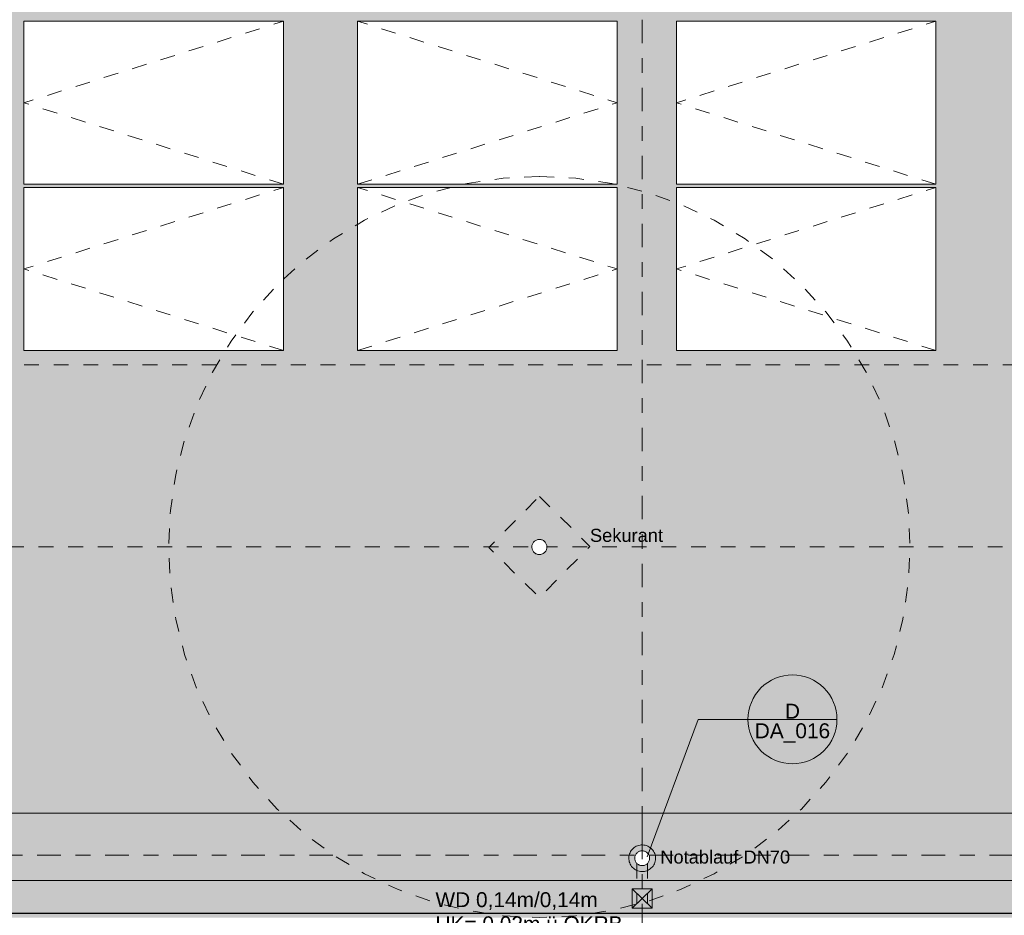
# Model space of a CAD drawing. Header units: metres. Extents: x -180 to 4, y -47 to 4.
# Tile 174 of 256: x -87.12 to -80.48, y -31.6 to -25.56. Entities that reach past the tile are written whole.
import ezdxf

# ---------------------------------------------------------------- set-up
doc = ezdxf.new("R2010")
doc.units = ezdxf.units.M
doc.header["$LTSCALE"] = 0.05
doc.header["$PDMODE"] = 1
doc.header["$PDSIZE"] = -2
for name, pattern in [('Linienart-50', [2.116531, 1.058062, -1.058469]), ('Linienart-53', [5.291531, 3.175, -1.058062, 0.352704, -0.705764]), ('VW-01 Strichlinie kurz', [1.999894, 0.999947, -0.999947])]:
    doc.linetypes.add(name, pattern=pattern)
doc.layers.get('0').update_dxf_attribs({"lineweight": 25})
for name, color, linetype, lineweight, true_color in [('30 -34 Innenwände- 11 Durchbruch', 4, 'Continuous', 9, 0x00ffff), ('30 -35 Decken- 1 Konstruktion-Träger- Stahlbeton', 7, 'Continuous', 13, 0x33aa00), ('30 -35 Decken- 11 Bodendurchbruch', 7, 'Continuous', 15, 0x599559), ('30 -36 Dächer- 1 Konstruktion', 7, 'Continuous', 35, 0x6666cc), ('30 -36 Dächer- 3 Dachbeläge', 7, 'Continuous', 15, 0x9999ff), ('30 -36 Dächer- 3 Dachbeläge Gründach', 250, 'Continuous', 9, 0x333333), ('40 -41 Abwasser_Wasser_Gas- 1 Abwasser + sanitäre Anlagen', 7, 'Continuous', 9, 0xff6633), ('40 -44 Elektr. Anlagen- 2 Eigenstromversorgungsanlagen', 7, 'Continuous', 5, 0xff6633), ('70 -72 Beschriftung- 1 Beschriftung allgemein', 7, 'Continuous', 9, 0xff6633), ('70 -72 Beschriftung- 7 Detailverweise', 7, 'Continuous', 9, 0x00dd00), ('70 -76 Bemaßung- 2 Allgemein', 7, 'Continuous', 5, 0x6666cc), ('CW-Unsichtbar', 7, 'Continuous', 9, 0x599559), ('Dachflächen Moblierung', 7, 'Continuous', 9, 0x888888)]:
    doc.layers.add(name, color=color, linetype=linetype, lineweight=lineweight, true_color=true_color)
for name, color, linetype, lineweight in [('30 -36 Dächer- 9 Sonstiges zur KG360', 7, 'VW-01 Strichlinie kurz', 9), ('40 -41 Abwasser_Wasser_Gas- 2 Wasser-1', 7, 'Continuous', 15), ('70 -71 Achsen- 1 Gebäudeachsen', 7, 'Linienart-53', 18), ('Keine', 7, 'Continuous', 9)]:
    doc.layers.add(name, color=color, linetype=linetype, lineweight=lineweight)
doc.styles.add('Arial', font='arial.ttf')
doc.dimstyles.new('k+k_klein', dxfattribs={"dimtxt": 0.075516, "dimasz": 0.05302, "dimexe": 0.05, "dimexo": 0.15, "dimgap": 0.005, "dimtad": 1, "dimdec": 3, "dimtxsty": 'Arial', "dimblk": 'VW_SLASH-2', "dimblk1": 'VW_SLASH-2', "dimblk2": 'VW_SLASH-2', "dimcen": 0, "dimdle": 0.025, "dimadec": 3, "dimazin": 0, "dimtfac": 0.75, "dimtdec": 3, "dimtix": 1, "dimtmove": 0, "dimatfit": 0, "dimldrblk": 'VW_FILLEDARROW', "dimfxl": 0.1, "dimfxlon": 1, "dimfrac": 2, "dimtolj": 1, "dimarcsym": 0})

# ---------------------------------------------------------------- blocks, each defined once
blk = doc.blocks.new('Gruppe')
at = {"color": 255, "linetype": 'Continuous', "lineweight": 5, "transparency": 33554687}
blk.add_wipeout([(-74.281, -31.587), (-99.811, -31.587), (-99.811, -22.947), (-74.281, -22.947)], dxfattribs=at).dxf.layer = '30 -36 Dächer- 1 Konstruktion'
at = {"layer": '30 -36 Dächer- 1 Konstruktion', "color": 7, "linetype": 'Continuous', "lineweight": 5, "transparency": 33554687, "flags": 128}
blk.add_lwpolyline([(-74.281, -31.587), (-99.811, -31.587), (-99.811, -22.947), (-74.281, -22.947)], close=True, dxfattribs=at)
at = {"color": 255, "linetype": 'Continuous', "lineweight": 5, "transparency": 33554687}
blk.add_wipeout([(-74.281, -31.587), (-99.811, -31.587), (-99.811, -22.947), (-74.281, -22.947)], dxfattribs=at).dxf.layer = '30 -36 Dächer- 1 Konstruktion'
at = {"layer": '30 -36 Dächer- 1 Konstruktion', "color": 7, "linetype": 'Continuous', "lineweight": 5, "transparency": 33554687, "flags": 128}
blk.add_lwpolyline([(-74.281, -31.587), (-99.811, -31.587), (-99.811, -22.947), (-74.281, -22.947)], close=True, dxfattribs=at)
at = {"color": 255, "linetype": 'Continuous', "lineweight": 5, "transparency": 33554687}
blk.add_wipeout([(-74.281, -31.587), (-99.811, -31.587), (-99.811, -22.947), (-74.281, -22.947)], dxfattribs=at).dxf.layer = '30 -36 Dächer- 1 Konstruktion'
at = {"layer": '30 -36 Dächer- 1 Konstruktion', "color": 7, "linetype": 'Continuous', "lineweight": 5, "transparency": 33554687, "flags": 128}
blk.add_lwpolyline([(-74.281, -31.587), (-99.811, -31.587), (-99.811, -22.947), (-74.281, -22.947)], close=True, dxfattribs=at)
at = {"color": 255, "linetype": 'Continuous', "lineweight": 5, "transparency": 33554687}
blk.add_wipeout([(-74.281, -31.587), (-99.811, -31.587), (-99.811, -22.947), (-74.281, -22.947)], dxfattribs=at).dxf.layer = '30 -36 Dächer- 1 Konstruktion'
at = {"layer": '30 -36 Dächer- 1 Konstruktion', "color": 7, "linetype": 'Continuous', "lineweight": 5, "transparency": 33554687, "flags": 128}
blk.add_lwpolyline([(-74.281, -31.587), (-99.811, -31.587), (-99.811, -22.947), (-74.281, -22.947)], close=True, dxfattribs=at)
at = {"color": 255, "linetype": 'Continuous', "lineweight": 5, "transparency": 33554687}
blk.add_wipeout([(-74.281, -31.587), (-99.811, -31.587), (-99.811, -22.947), (-74.281, -22.947)], dxfattribs=at).dxf.layer = '30 -36 Dächer- 1 Konstruktion'
at = {"layer": '30 -36 Dächer- 1 Konstruktion', "color": 7, "linetype": 'Continuous', "lineweight": 5, "transparency": 33554687, "flags": 128}
blk.add_lwpolyline([(-74.281, -31.587), (-99.811, -31.587), (-99.811, -22.947), (-74.281, -22.947)], close=True, dxfattribs=at)
blk = doc.blocks.new('_04-Dach (2D)')
at = {"layer": '30 -36 Dächer- 1 Konstruktion', "flags": 128}
blk.add_lwpolyline([(-74.281, -31.587), (-99.811, -31.587), (-99.811, -22.947), (-74.281, -22.947)], close=True, dxfattribs=at)
at = {"layer": '30 -36 Dächer- 1 Konstruktion', "color": 7, "linetype": 'Continuous', "lineweight": 25, "transparency": 33554687}
for points in [[(-99.811, -22.947), (-99.811, -31.587), (-74.281, -31.587), (-74.281, -22.947), (-99.811, -22.947)], [(-74.281, -22.947), (-74.281, -31.587), (-99.811, -31.587), (-99.811, -22.947), (-74.281, -22.947)], [(-74.281, -31.587), (-74.281, -31.587), (-99.811, -31.587), (-99.811, -31.587), (-74.281, -31.587)]]:
    blk.add_lwpolyline(points, dxfattribs=at)
at = {"layer": '30 -36 Dächer- 1 Konstruktion', "color": 7, "linetype": 'Continuous', "lineweight": 5, "transparency": 33554687}
for points in [[(-99.811, -22.947), (-99.811, -31.587), (-74.281, -31.587), (-74.281, -22.947), (-99.811, -22.947)], [(-74.281, -22.947), (-74.281, -31.587), (-99.811, -31.587), (-99.811, -22.947), (-74.281, -22.947)], [(-99.811, -22.947), (-99.811, -31.587), (-74.281, -31.587), (-74.281, -22.947), (-99.811, -22.947)], [(-74.281, -22.947), (-74.281, -31.587), (-99.811, -31.587), (-99.811, -22.947), (-74.281, -22.947)], [(-99.811, -22.947), (-99.811, -31.587), (-74.281, -31.587), (-74.281, -22.947), (-99.811, -22.947)], [(-74.281, -22.947), (-74.281, -31.587), (-99.811, -31.587), (-99.811, -22.947), (-74.281, -22.947)], [(-74.281, -31.587), (-74.281, -31.587), (-99.811, -31.587), (-99.811, -31.587), (-74.281, -31.587)], [(-74.281, -31.587), (-74.281, -31.587), (-99.811, -31.587), (-99.811, -31.587), (-74.281, -31.587)], [(-74.281, -31.587), (-74.281, -31.587), (-99.811, -31.587), (-99.811, -31.587), (-74.281, -31.587)]]:
    blk.add_lwpolyline(points, dxfattribs=at)
at = {"layer": '30 -36 Dächer- 1 Konstruktion', "color": 7, "linetype": 'Continuous', "lineweight": 13, "transparency": 33554687}
for points in [[(-99.811, -22.947), (-99.811, -31.587), (-74.281, -31.587), (-74.281, -22.947), (-99.811, -22.947)], [(-74.281, -22.947), (-74.281, -31.587), (-99.811, -31.587), (-99.811, -22.947), (-74.281, -22.947)], [(-74.281, -31.587), (-74.281, -31.587), (-99.811, -31.587), (-99.811, -31.587), (-74.281, -31.587)]]:
    blk.add_lwpolyline(points, dxfattribs=at)
at = {"layer": '30 -35 Decken- 1 Konstruktion-Träger- Stahlbeton', "color": 7}
blk.add_blockref('Gruppe', (0, 0), dxfattribs=at)
blk = doc.blocks.new('Gruppe-245')
at = {"color": 255, "linetype": 'Continuous', "lineweight": 9, "transparency": 33554687}
blk.add_wipeout([(-87.09, -25.5702), (-85.34, -25.5702), (-85.34, -26.6702), (-87.09, -26.6702)], dxfattribs=at).dxf.layer = '40 -44 Elektr. Anlagen- 2 Eigenstromversorgungsanlagen'
at = {"layer": '40 -44 Elektr. Anlagen- 2 Eigenstromversorgungsanlagen', "color": 7, "linetype": 'Continuous', "lineweight": 9, "transparency": 33554687, "flags": 128}
blk.add_lwpolyline([(-87.09, -25.5702), (-85.34, -25.5702), (-85.34, -26.6702), (-87.09, -26.6702)], close=True, dxfattribs=at)
at = {"layer": 'Dachflächen Moblierung', "color": 8, "linetype": 'VW-01 Strichlinie kurz', "lineweight": 5, "flags": 128}
blk.add_lwpolyline([(-85.34, -26.6702), (-87.09, -26.1202), (-85.34, -25.5702)], dxfattribs=at)
blk = doc.blocks.new('Gruppe-246')
at = {"color": 255, "linetype": 'Continuous', "lineweight": 9, "transparency": 33554687}
blk.add_wipeout([(-87.09, -26.6912), (-85.34, -26.6912), (-85.34, -27.7912), (-87.09, -27.7912)], dxfattribs=at).dxf.layer = '40 -44 Elektr. Anlagen- 2 Eigenstromversorgungsanlagen'
at = {"layer": '40 -44 Elektr. Anlagen- 2 Eigenstromversorgungsanlagen', "color": 7, "linetype": 'Continuous', "lineweight": 9, "transparency": 33554687, "flags": 128}
blk.add_lwpolyline([(-87.09, -26.6912), (-85.34, -26.6912), (-85.34, -27.7912), (-87.09, -27.7912)], close=True, dxfattribs=at)
at = {"layer": 'Dachflächen Moblierung', "color": 8, "linetype": 'VW-01 Strichlinie kurz', "lineweight": 5, "flags": 128}
blk.add_lwpolyline([(-85.34, -27.7912), (-87.09, -27.2412), (-85.34, -26.6912)], dxfattribs=at)
blk = doc.blocks.new('Gruppe-250')
at = {"color": 255, "linetype": 'Continuous', "lineweight": 9, "transparency": 33554687}
blk.add_wipeout([(-84.84, -25.5702), (-83.09, -25.5702), (-83.09, -26.6702), (-84.84, -26.6702)], dxfattribs=at).dxf.layer = '40 -44 Elektr. Anlagen- 2 Eigenstromversorgungsanlagen'
at = {"layer": '40 -44 Elektr. Anlagen- 2 Eigenstromversorgungsanlagen', "color": 7, "linetype": 'Continuous', "lineweight": 9, "transparency": 33554687, "flags": 128}
blk.add_lwpolyline([(-84.84, -25.5702), (-83.09, -25.5702), (-83.09, -26.6702), (-84.84, -26.6702)], close=True, dxfattribs=at)
at = {"layer": 'Dachflächen Moblierung', "color": 8, "linetype": 'VW-01 Strichlinie kurz', "lineweight": 5, "flags": 128}
blk.add_lwpolyline([(-84.84, -26.6702), (-83.09, -26.1202), (-84.84, -25.5702)], dxfattribs=at)
blk = doc.blocks.new('Gruppe-251')
at = {"color": 255, "linetype": 'Continuous', "lineweight": 9, "transparency": 33554687}
blk.add_wipeout([(-84.84, -26.6912), (-83.09, -26.6912), (-83.09, -27.7912), (-84.84, -27.7912)], dxfattribs=at).dxf.layer = '40 -44 Elektr. Anlagen- 2 Eigenstromversorgungsanlagen'
at = {"layer": '40 -44 Elektr. Anlagen- 2 Eigenstromversorgungsanlagen', "color": 7, "linetype": 'Continuous', "lineweight": 9, "transparency": 33554687, "flags": 128}
blk.add_lwpolyline([(-84.84, -26.6912), (-83.09, -26.6912), (-83.09, -27.7912), (-84.84, -27.7912)], close=True, dxfattribs=at)
at = {"layer": 'Dachflächen Moblierung', "color": 8, "linetype": 'VW-01 Strichlinie kurz', "lineweight": 5, "flags": 128}
blk.add_lwpolyline([(-84.84, -27.7912), (-83.09, -27.2412), (-84.84, -26.6912)], dxfattribs=at)
blk = doc.blocks.new('Gruppe-255')
at = {"color": 255, "linetype": 'Continuous', "lineweight": 9, "transparency": 33554687}
blk.add_wipeout([(-82.69, -25.5702), (-80.94, -25.5702), (-80.94, -26.6702), (-82.69, -26.6702)], dxfattribs=at).dxf.layer = '40 -44 Elektr. Anlagen- 2 Eigenstromversorgungsanlagen'
at = {"layer": '40 -44 Elektr. Anlagen- 2 Eigenstromversorgungsanlagen', "color": 7, "linetype": 'Continuous', "lineweight": 9, "transparency": 33554687, "flags": 128}
blk.add_lwpolyline([(-82.69, -25.5702), (-80.94, -25.5702), (-80.94, -26.6702), (-82.69, -26.6702)], close=True, dxfattribs=at)
at = {"layer": 'Dachflächen Moblierung', "color": 8, "linetype": 'VW-01 Strichlinie kurz', "lineweight": 5, "flags": 128}
blk.add_lwpolyline([(-80.94, -26.6702), (-82.69, -26.1202), (-80.94, -25.5702)], dxfattribs=at)
blk = doc.blocks.new('Gruppe-256')
at = {"color": 255, "linetype": 'Continuous', "lineweight": 9, "transparency": 33554687}
blk.add_wipeout([(-82.69, -26.6912), (-80.94, -26.6912), (-80.94, -27.7912), (-82.69, -27.7912)], dxfattribs=at).dxf.layer = '40 -44 Elektr. Anlagen- 2 Eigenstromversorgungsanlagen'
at = {"layer": '40 -44 Elektr. Anlagen- 2 Eigenstromversorgungsanlagen', "color": 7, "linetype": 'Continuous', "lineweight": 9, "transparency": 33554687, "flags": 128}
blk.add_lwpolyline([(-82.69, -26.6912), (-80.94, -26.6912), (-80.94, -27.7912), (-82.69, -27.7912)], close=True, dxfattribs=at)
at = {"layer": 'Dachflächen Moblierung', "color": 8, "linetype": 'VW-01 Strichlinie kurz', "lineweight": 5, "flags": 128}
blk.add_lwpolyline([(-80.94, -27.7912), (-82.69, -27.2412), (-80.94, -26.6912)], dxfattribs=at)
blk = doc.blocks.new('Gruppe-329')
at = {"layer": '70 -72 Beschriftung- 1 Beschriftung allgemein', "color": 7, "transparency": 33554687}
blk.add_blockref('Gruppe-250', (0, 0), dxfattribs=at)
at = {"layer": 'Keine', "color": 7, "transparency": 33554687}
for name in ['Gruppe-245', 'Gruppe-255']:
    blk.add_blockref(name, (0, 0), dxfattribs=at)
at = {"layer": '70 -72 Beschriftung- 1 Beschriftung allgemein', "color": 7, "transparency": 33554687}
blk.add_blockref('Gruppe-251', (0, 0), dxfattribs=at)
at = {"layer": 'Keine', "color": 7, "transparency": 33554687}
for name in ['Gruppe-246', 'Gruppe-256']:
    blk.add_blockref(name, (0, 0), dxfattribs=at)
blk = doc.blocks.new('Gruppe-340')
at = {"layer": '30 -36 Dächer- 9 Sonstiges zur KG360', "color": 9, "lineweight": 5, "true_color": 0xbababa, "flags": 128}
blk.add_lwpolyline([(-83.6143, -26.617), (-83.3693, -26.6291), (-83.1266, -26.6651), (-82.8886, -26.7247), (-82.6576, -26.8073), (-82.4358, -26.9122), (-82.2254, -27.0384), (-82.0284, -27.1845), (-81.8466, -27.3493), (-81.6818, -27.5311), (-81.5357, -27.7281), (-81.4095, -27.9386), (-81.3046, -28.1603), (-81.222, -28.3913), (-81.1624, -28.6293), (-81.1264, -28.872), (-81.1143, -29.117), (-81.1264, -29.3621), (-81.1624, -29.6048), (-81.222, -29.8428), (-81.3046, -30.0738), (-81.4095, -30.2955), (-81.5357, -30.506), (-81.6818, -30.703), (-81.8466, -30.8848), (-82.0284, -31.0496), (-82.2254, -31.1957), (-82.4358, -31.3218), (-82.6576, -31.4267), (-82.8886, -31.5094), (-83.1266, -31.569), (-83.3693, -31.605), (-83.6143, -31.617), (-83.8594, -31.605), (-84.1021, -31.569), (-84.34, -31.5094), (-84.571, -31.4267), (-84.7928, -31.3218), (-85.0033, -31.1957), (-85.2003, -31.0496), (-85.3821, -30.8848), (-85.5469, -30.703), (-85.693, -30.506), (-85.8191, -30.2955), (-85.924, -30.0738), (-86.0067, -29.8428), (-86.0663, -29.6048), (-86.1023, -29.3621), (-86.1143, -29.117), (-86.1023, -28.872), (-86.0663, -28.6293), (-86.0067, -28.3913), (-85.924, -28.1603), (-85.8191, -27.9386), (-85.693, -27.7281), (-85.5469, -27.5311), (-85.3821, -27.3493), (-85.2003, -27.1845), (-85.0033, -27.0384), (-84.7928, -26.9122), (-84.571, -26.8073), (-84.34, -26.7247), (-84.1021, -26.6651), (-83.8594, -26.6291)], close=True, dxfattribs=at)
at = {"layer": '30 -36 Dächer- 9 Sonstiges zur KG360', "lineweight": 9, "transparency": 33554687, "flags": 128}
blk.add_lwpolyline([(-83.6143, -28.7758), (-83.2732, -29.1128), (-83.6143, -29.4582), (-83.9555, -29.1213)], close=True, dxfattribs=at)
at = {"layer": '30 -36 Dächer- 9 Sonstiges zur KG360', "color": 7, "transparency": 33554687, "insert": (-83.2732, -28.9945), "char_height": 0.0881, "attachment_point": 1, "line_spacing_factor": 0.969685, "style": 'Arial'}
blk.add_mtext('Sekurant', dxfattribs=at)
at = {"color": 255, "linetype": 'Continuous', "transparency": 33554687}
blk.add_wipeout([(-83.6137, -29.1679), (-83.6187, -29.1677), (-83.6236, -29.167), (-83.6285, -29.1659), (-83.6332, -29.1642), (-83.6377, -29.1622), (-83.642, -29.1596), (-83.6461, -29.1567), (-83.6498, -29.1534), (-83.6532, -29.1498), (-83.6562, -29.1458), (-83.6588, -29.1416), (-83.661, -29.1371), (-83.6628, -29.1324), (-83.664, -29.1276), (-83.6648, -29.1227), (-83.6651, -29.1177), (-83.665, -29.1127), (-83.6643, -29.1077), (-83.6631, -29.1029), (-83.6615, -29.0982), (-83.6594, -29.0936), (-83.6569, -29.0893), (-83.654, -29.0853), (-83.6507, -29.0816), (-83.6471, -29.0782), (-83.6431, -29.0751), (-83.6388, -29.0725), (-83.6344, -29.0703), (-83.6297, -29.0686), (-83.6249, -29.0673), (-83.6199, -29.0665), (-83.615, -29.0662), (-83.61, -29.0664), (-83.605, -29.0671), (-83.6002, -29.0682), (-83.5955, -29.0699), (-83.5909, -29.0719), (-83.5866, -29.0744), (-83.5826, -29.0774), (-83.5789, -29.0807), (-83.5755, -29.0843), (-83.5724, -29.0883), (-83.5698, -29.0925), (-83.5676, -29.097), (-83.5659, -29.1017), (-83.5646, -29.1065), (-83.5638, -29.1114), (-83.5635, -29.1164), (-83.5637, -29.1214), (-83.5644, -29.1263), (-83.5655, -29.1312), (-83.5671, -29.1359), (-83.5692, -29.1404), (-83.5717, -29.1447), (-83.5747, -29.1488), (-83.578, -29.1525), (-83.5816, -29.1559), (-83.5856, -29.1589), (-83.5898, -29.1616), (-83.5943, -29.1637), (-83.599, -29.1655), (-83.6038, -29.1668), (-83.6087, -29.1675)], dxfattribs=at).dxf.layer = '30 -36 Dächer- 9 Sonstiges zur KG360'
at = {"layer": '30 -36 Dächer- 9 Sonstiges zur KG360', "linetype": 'Continuous', "transparency": 33554687, "flags": 128}
blk.add_lwpolyline([(-83.6137, -29.1679), (-83.6187, -29.1677), (-83.6236, -29.167), (-83.6285, -29.1659), (-83.6332, -29.1642), (-83.6377, -29.1622), (-83.642, -29.1596), (-83.6461, -29.1567), (-83.6498, -29.1534), (-83.6532, -29.1498), (-83.6562, -29.1458), (-83.6588, -29.1416), (-83.661, -29.1371), (-83.6628, -29.1324), (-83.664, -29.1276), (-83.6648, -29.1227), (-83.6651, -29.1177), (-83.665, -29.1127), (-83.6643, -29.1077), (-83.6631, -29.1029), (-83.6615, -29.0982), (-83.6594, -29.0936), (-83.6569, -29.0893), (-83.654, -29.0853), (-83.6507, -29.0816), (-83.6471, -29.0782), (-83.6431, -29.0751), (-83.6388, -29.0725), (-83.6344, -29.0703), (-83.6297, -29.0686), (-83.6249, -29.0673), (-83.6199, -29.0665), (-83.615, -29.0662), (-83.61, -29.0664), (-83.605, -29.0671), (-83.6002, -29.0682), (-83.5955, -29.0699), (-83.5909, -29.0719), (-83.5866, -29.0744), (-83.5826, -29.0774), (-83.5789, -29.0807), (-83.5755, -29.0843), (-83.5724, -29.0883), (-83.5698, -29.0925), (-83.5676, -29.097), (-83.5659, -29.1017), (-83.5646, -29.1065), (-83.5638, -29.1114), (-83.5635, -29.1164), (-83.5637, -29.1214), (-83.5644, -29.1263), (-83.5655, -29.1312), (-83.5671, -29.1359), (-83.5692, -29.1404), (-83.5717, -29.1447), (-83.5747, -29.1488), (-83.578, -29.1525), (-83.5816, -29.1559), (-83.5856, -29.1589), (-83.5898, -29.1616), (-83.5943, -29.1637), (-83.599, -29.1655), (-83.6038, -29.1668), (-83.6087, -29.1675)], close=True, dxfattribs=at)
blk = doc.blocks.new('Gruppe-365')
at = {"layer": '30 -36 Dächer- 3 Dachbeläge Gründach', "linetype": 'Continuous', "lineweight": 0, "true_color": 0xe7eedf}
h = blk.add_hatch(color=254, dxfattribs=at)
h.paths.add_polyline_path([(-81.5037, -5.5564), (-81.5037, -3.5964), (-82.636, -3.5964), (-82.636, -0.732), (-50.206, -0.732), (-50.206, -10.572), (-51.971, -10.572), (-51.971, -13.7471), (-74.9949, -13.7471), (-74.9949, -30.912), (-99.136, -30.912), (-99.136, -11.982), (-82.636, -11.982), (-82.636, -9.597), (-78.391, -9.597), (-78.391, -7.647), (-82.636, -7.647), (-82.636, -5.5564)])
h.paths.add_polyline_path([(-64.4827, -11.9745), (-64.4827, -8.3855), (-72.8267, -8.3855), (-72.8267, -11.9745)])
at = {"layer": '30 -36 Dächer- 3 Dachbeläge Gründach', "flags": 128}
blk.add_lwpolyline([(-81.5037, -5.5564), (-81.5037, -3.5964), (-82.636, -3.5964), (-82.636, -0.732), (-50.206, -0.732), (-50.206, -10.572), (-51.971, -10.572), (-51.971, -13.7471), (-74.9949, -13.7471), (-74.9949, -30.912), (-99.136, -30.912), (-99.136, -11.982), (-82.636, -11.982), (-82.636, -9.597), (-78.391, -9.597), (-78.391, -7.647), (-82.636, -7.647), (-82.636, -5.5564)], close=True, dxfattribs=at)
at = {"color": 255, "lineweight": 9}
blk.add_wipeout([(-74.6216, -0.277), (-74.6216, -0.732), (-82.636, -0.732), (-82.636, -3.5964), (-81.5037, -3.5964), (-81.5037, -5.5564), (-82.636, -5.5564), (-82.636, -7.647), (-78.391, -7.647), (-78.391, -9.597), (-82.636, -9.597), (-82.636, -11.982), (-99.136, -11.982), (-99.136, -30.912), (-74.9949, -30.912), (-74.9949, -13.7471), (-74.6216, -13.7471), (-74.6216, -31.367), (-99.591, -31.367), (-99.591, -11.527), (-83.091, -11.527), (-83.091, -0.277)], dxfattribs=at).dxf.layer = '30 -36 Dächer- 3 Dachbeläge'
at = {"layer": '30 -36 Dächer- 3 Dachbeläge', "linetype": 'Continuous', "lineweight": 9}
h = blk.add_hatch(dxfattribs=at)
h.set_pattern_fill('{914A209A-ED12-11EE-87B6-5CE', style=0, pattern_type=2)
h.set_pattern_definition([(-22, (-41.963306, -17.347042), (-0.018555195, 0.04226461), [0.000625, -0.061875]), (14, (-41.955057, -17.369718), (-0.0371103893, -0.0278327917), [0.000625, -0.030625]), (-3.77456, (-42.01382, -17.38415), (-0.01958604, 0.065974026), [0.00028186, -0.09367194]), (-68, (-41.84373, -17.32024), (0.1926424, 0.04407994), [0.00028125, -0.09346875]), (96, (-41.97774, -17.411983), (-0.036105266, -0.06319548), [0.0005625, -0.0931875]), (132, (-41.949908, -17.38828), (0.040202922, 0.004123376), [0.0003125, -0.0621875]), (-17, (-41.98186, -17.37178), (0.0930531, 0.02892868), [0.000625, -0.061875]), (-145, (-41.976705, -17.366625), (0.06266964, -0.04009224), [0.000625, -0.061875]), (-137, (-41.99114, -17.363533), (0.049444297, -0.02123569), [0.000625, -0.061875])])
h.paths.add_polyline_path([(-25.001, -20.117), (-0.251, -20.117), (-0.251, -0.277), (-33.591, -0.277), (-33.591, -11.527), (-49.751, -11.527), (-49.751, -0.277), (-83.091, -0.277), (-83.091, -11.527), (-99.591, -11.527), (-99.591, -31.367), (-74.501, -31.367), (-74.501, -20.117), (-50.091, -20.117), (-50.091, -31.367), (-25.001, -31.367)])
h.paths.add_polyline_path([(-74.9949, -13.7471), (-74.9949, -30.912), (-99.136, -30.912), (-99.136, -11.982), (-82.636, -11.982), (-82.636, -9.597), (-78.391, -9.597), (-78.391, -7.647), (-82.636, -7.647), (-82.636, -5.5564), (-81.5037, -5.5564), (-81.5037, -3.5964), (-82.636, -3.5964), (-82.636, -0.732), (-50.206, -0.732), (-50.206, -6.592), (-51.131, -6.592), (-51.131, -8.842), (-50.206, -8.842), (-50.206, -10.572), (-51.971, -10.572), (-51.971, -13.7471)])
h.paths.add_polyline_path([(-33.136, -11.472), (-33.136, -0.732), (-0.706, -0.732), (-0.706, -19.662), (-20.9881, -19.662), (-20.9881, -11.472)])
h.paths.add_polyline_path([(-49.636, -25.8641), (-25.456, -25.8641), (-25.456, -30.912), (-49.636, -30.912)])
at = {"layer": '30 -36 Dächer- 3 Dachbeläge', "lineweight": 9, "flags": 128}
for points in [[(-25.001, -20.117), (-0.251, -20.117), (-0.251, -0.277), (-33.591, -0.277), (-33.591, -11.527), (-49.751, -11.527), (-49.751, -0.277), (-83.091, -0.277), (-83.091, -11.527), (-99.591, -11.527), (-99.591, -31.367), (-74.501, -31.367), (-74.501, -20.117), (-50.091, -20.117), (-50.091, -31.367), (-25.001, -31.367)], [(-74.9949, -13.7471), (-74.9949, -30.912), (-99.136, -30.912), (-99.136, -11.982), (-82.636, -11.982), (-82.636, -9.597), (-78.391, -9.597), (-78.391, -7.647), (-82.636, -7.647), (-82.636, -5.5564), (-81.5037, -5.5564), (-81.5037, -3.5964), (-82.636, -3.5964), (-82.636, -0.732), (-50.206, -0.732), (-50.206, -6.592), (-51.131, -6.592), (-51.131, -8.842), (-50.206, -8.842), (-50.206, -10.572), (-51.971, -10.572), (-51.971, -13.7471)]]:
    blk.add_lwpolyline(points, close=True, dxfattribs=at)
at = {"layer": 'Keine', "color": 7, "transparency": 33554687}
blk.add_blockref('Gruppe-329', (0, 0), dxfattribs=at)
at = {"layer": '30 -36 Dächer- 3 Dachbeläge', "linetype": 'Continuous', "lineweight": 0}
h = blk.add_hatch(color=254, dxfattribs=at)
h.paths.add_polyline_path([(-24.751, -20.367), (-24.751, -31.617), (-50.341, -31.617), (-50.341, -20.367), (-74.251, -20.367), (-74.251, -31.617), (-99.841, -31.617), (-99.841, -11.277), (-83.341, -11.277), (-83.341, -0.027), (-49.501, -0.027), (-49.501, -11.277), (-33.841, -11.277), (-33.841, -0.027), (-0.001, -0.027), (-0.001, -20.367)])
h.paths.add_polyline_path([(-99.061, -11.527), (-99.061, -12.057), (-99.591, -12.057), (-99.591, -31.367), (-74.501, -31.367), (-74.501, -20.117), (-50.091, -20.117), (-50.091, -31.367), (-25.001, -31.367), (-25.001, -20.117), (-0.251, -20.117), (-0.251, -0.277), (-33.591, -0.277), (-33.591, -11.527), (-49.751, -11.527), (-49.751, -0.277), (-83.091, -0.277), (-83.091, -11.527)])
at = {"layer": '30 -36 Dächer- 3 Dachbeläge', "flags": 128}
blk.add_lwpolyline([(-99.061, -11.527), (-99.061, -12.057), (-99.591, -12.057), (-99.591, -31.367), (-74.501, -31.367), (-74.501, -20.117), (-50.091, -20.117), (-50.091, -31.367), (-25.001, -31.367), (-25.001, -20.117), (-0.251, -20.117), (-0.251, -0.277), (-33.591, -0.277), (-33.591, -11.527), (-49.751, -11.527), (-49.751, -0.277), (-83.091, -0.277), (-83.091, -11.527)], close=True, dxfattribs=at)
at = {"layer": '30 -36 Dächer- 3 Dachbeläge', "color": 7, "linetype": 'VW-01 Strichlinie kurz', "lineweight": 9, "transparency": 33554687, "flags": 128}
blk.add_lwpolyline([(-47.841, -18.767), (-76.751, -18.767), (-76.751, -29.117), (-97.341, -29.117), (-97.341, -13.777), (-80.841, -13.777), (-80.841, -2.527), (-52.001, -2.527), (-52.001, -12.677), (-31.341, -12.677), (-31.341, -2.527), (-2.501, -2.527), (-2.501, -17.967), (-27.251, -17.967), (-27.251, -29.117), (-47.841, -29.117)], close=True, dxfattribs=at)
at = {"layer": '40 -44 Elektr. Anlagen- 2 Eigenstromversorgungsanlagen', "color": 7, "linetype": 'VW-01 Strichlinie kurz', "lineweight": 9, "flags": 128}
blk.add_lwpolyline([(-95.9866, -15.0525), (-78.6065, -15.0525), (-78.6065, -27.8892), (-95.9866, -27.8892)], close=True, dxfattribs=at)
at = {"layer": 'Keine', "color": 7}
blk.add_blockref('Gruppe-340', (0, 0), dxfattribs=at)
blk = doc.blocks.new('Gruppe-1451')
at = {"layer": '70 -72 Beschriftung- 1 Beschriftung allgemein', "insert": (-82.7988, -31.1648), "char_height": 0.088103, "attachment_point": 1, "line_spacing_factor": 0.969685, "style": 'Arial'}
blk.add_mtext('Notablauf DN70', dxfattribs=at)
at = {"color": 255}
blk.add_wipeout([(-82.8777, -31.242), (-82.8804, -31.2462), (-82.8834, -31.25), (-82.8868, -31.2535), (-82.8906, -31.2567), (-82.8946, -31.2595), (-82.8989, -31.2619), (-82.9034, -31.2638), (-82.9081, -31.2653), (-82.9129, -31.2664), (-82.9177, -31.2669), (-82.9226, -31.267), (-82.9275, -31.2666), (-82.9324, -31.2657), (-82.9371, -31.2644), (-82.9416, -31.2626), (-82.946, -31.2603), (-82.9501, -31.2577), (-82.954, -31.2546), (-82.9575, -31.2512), (-82.9607, -31.2475), (-82.9635, -31.2434), (-82.9658, -31.2392), (-82.9678, -31.2347), (-82.9693, -31.23), (-82.9703, -31.2252), (-82.9709, -31.2203), (-82.971, -31.2154), (-82.9706, -31.2105), (-82.9697, -31.2057), (-82.9683, -31.201), (-82.9665, -31.1964), (-82.9643, -31.192), (-82.9616, -31.1879), (-82.9586, -31.1841), (-82.9552, -31.1805), (-82.9514, -31.1774), (-82.9474, -31.1746), (-82.9431, -31.1722), (-82.9386, -31.1702), (-82.9339, -31.1687), (-82.9291, -31.1677), (-82.9243, -31.1671), (-82.9194, -31.1671), (-82.9145, -31.1675), (-82.9096, -31.1683), (-82.9049, -31.1697), (-82.9004, -31.1715), (-82.896, -31.1737), (-82.8919, -31.1764), (-82.888, -31.1794), (-82.8845, -31.1829), (-82.8813, -31.1866), (-82.8785, -31.1906), (-82.8762, -31.1949), (-82.8742, -31.1994), (-82.8727, -31.2041), (-82.8717, -31.2089), (-82.8711, -31.2138), (-82.871, -31.2187), (-82.8714, -31.2236), (-82.8723, -31.2284), (-82.8737, -31.2331), (-82.8755, -31.2377)], dxfattribs=at).dxf.layer = '40 -41 Abwasser_Wasser_Gas- 2 Wasser-1'
at = {"layer": '40 -41 Abwasser_Wasser_Gas- 1 Abwasser + sanitäre Anlagen', "linetype": 'Continuous', "lineweight": 0}
blk.add_hatch(color=30, dxfattribs=at).paths.add_polyline_path([(-82.9202, -31.214), (-82.921, -31.217), (-82.9218, -31.214)])
at = {"layer": '40 -41 Abwasser_Wasser_Gas- 1 Abwasser + sanitäre Anlagen', "linetype": 'Linienart-50'}
for p, q in [((-82.921, -30.9626), (-82.921, -31.217)), ((-82.956, -31.2527), (-82.956, -31.5204)), ((-82.886, -31.2527), (-82.886, -31.5204))]:
    blk.add_line(p, q, dxfattribs=at)
at = {"layer": '40 -41 Abwasser_Wasser_Gas- 1 Abwasser + sanitäre Anlagen', "lineweight": 5, "flags": 128}
blk.add_lwpolyline([(-82.9202, -31.214), (-82.921, -31.217), (-82.9218, -31.214)], close=True, dxfattribs=at)
at = {"layer": '40 -41 Abwasser_Wasser_Gas- 2 Wasser-1'}
blk.add_line((-82.921, -31.217), (-82.921, -31.025), dxfattribs=at)
at = {"layer": '40 -41 Abwasser_Wasser_Gas- 2 Wasser-1', "flags": 128}
for points in [[(-82.8431, -31.262), (-82.8478, -31.2695), (-82.8533, -31.2764), (-82.8595, -31.2827), (-82.8662, -31.2884), (-82.8735, -31.2935), (-82.8812, -31.2978), (-82.8893, -31.3013), (-82.8977, -31.304), (-82.9063, -31.3058), (-82.9151, -31.3068), (-82.9239, -31.307), (-82.9327, -31.3063), (-82.9414, -31.3047), (-82.9499, -31.3023), (-82.9581, -31.299), (-82.966, -31.295), (-82.9734, -31.2902), (-82.9803, -31.2847), (-82.9867, -31.2786), (-82.9924, -31.2718), (-82.9974, -31.2646), (-83.0017, -31.2568), (-83.0052, -31.2487), (-83.0079, -31.2403), (-83.0098, -31.2317), (-83.0108, -31.2229), (-83.011, -31.2141), (-83.0102, -31.2053), (-83.0086, -31.1966), (-83.0062, -31.1881), (-83.003, -31.1799), (-82.9989, -31.172), (-82.9942, -31.1646), (-82.9887, -31.1577), (-82.9825, -31.1514), (-82.9758, -31.1456), (-82.9685, -31.1406), (-82.9608, -31.1363), (-82.9527, -31.1328), (-82.9443, -31.1301), (-82.9357, -31.1282), (-82.9269, -31.1272), (-82.9181, -31.1271), (-82.9093, -31.1278), (-82.9006, -31.1294), (-82.8921, -31.1318), (-82.8839, -31.1351), (-82.876, -31.1391), (-82.8686, -31.1439), (-82.8617, -31.1494), (-82.8553, -31.1555), (-82.8496, -31.1623), (-82.8446, -31.1695), (-82.8403, -31.1772), (-82.8368, -31.1853), (-82.8341, -31.1937), (-82.8322, -31.2024), (-82.8312, -31.2112), (-82.831, -31.22), (-82.8318, -31.2288), (-82.8334, -31.2375), (-82.8358, -31.246), (-82.839, -31.2542)], [(-82.8777, -31.242), (-82.8804, -31.2462), (-82.8834, -31.25), (-82.8868, -31.2535), (-82.8906, -31.2567), (-82.8946, -31.2595), (-82.8989, -31.2619), (-82.9034, -31.2638), (-82.9081, -31.2653), (-82.9129, -31.2664), (-82.9177, -31.2669), (-82.9226, -31.267), (-82.9275, -31.2666), (-82.9324, -31.2657), (-82.9371, -31.2644), (-82.9416, -31.2626), (-82.946, -31.2603), (-82.9501, -31.2577), (-82.954, -31.2546), (-82.9575, -31.2512), (-82.9607, -31.2475), (-82.9635, -31.2434), (-82.9658, -31.2392), (-82.9678, -31.2347), (-82.9693, -31.23), (-82.9703, -31.2252), (-82.9709, -31.2203), (-82.971, -31.2154), (-82.9706, -31.2105), (-82.9697, -31.2057), (-82.9683, -31.201), (-82.9665, -31.1964), (-82.9643, -31.192), (-82.9616, -31.1879), (-82.9586, -31.1841), (-82.9552, -31.1805), (-82.9514, -31.1774), (-82.9474, -31.1746), (-82.9431, -31.1722), (-82.9386, -31.1702), (-82.9339, -31.1687), (-82.9291, -31.1677), (-82.9243, -31.1671), (-82.9194, -31.1671), (-82.9145, -31.1675), (-82.9096, -31.1683), (-82.9049, -31.1697), (-82.9004, -31.1715), (-82.896, -31.1737), (-82.8919, -31.1764), (-82.888, -31.1794), (-82.8845, -31.1829), (-82.8813, -31.1866), (-82.8785, -31.1906), (-82.8762, -31.1949), (-82.8742, -31.1994), (-82.8727, -31.2041), (-82.8717, -31.2089), (-82.8711, -31.2138), (-82.871, -31.2187), (-82.8714, -31.2236), (-82.8723, -31.2284), (-82.8737, -31.2331), (-82.8755, -31.2377)]]:
    blk.add_lwpolyline(points, close=True, dxfattribs=at)
blk = doc.blocks.new('Gruppe-1600')
at = {"layer": '30 -34 Innenwände- 11 Durchbruch', "flags": 128}
blk.add_lwpolyline([(-82.9885, -31.423), (-82.8535, -31.423), (-82.9885, -31.553), (-82.8535, -31.553)], close=True, dxfattribs=at)
blk = doc.blocks.new('Gruppe-1601')
at = {"layer": '30 -34 Innenwände- 11 Durchbruch', "linetype": 'Continuous', "lineweight": 0}
blk.add_hatch(color=4, dxfattribs=at).paths.add_polyline_path([(-82.9885, -31.553), (-82.9885, -31.423), (-82.8535, -31.553), (-82.8535, -31.423)])
at = {"layer": '30 -34 Innenwände- 11 Durchbruch', "flags": 128}
blk.add_lwpolyline([(-82.9885, -31.553), (-82.9885, -31.423), (-82.8535, -31.553), (-82.8535, -31.423)], close=True, dxfattribs=at)
blk = doc.blocks.new('Gruppe-1602')
at = {"layer": '30 -34 Innenwände- 11 Durchbruch', "insert": (-84.3152, -31.7285), "char_height": 0.100689, "attachment_point": 7, "line_spacing_factor": 0.970891, "style": 'Arial'}
blk.add_mtext('WD 0,14m/0,14m\\PUK= 0,02m ü.OKRB', dxfattribs=at)
blk = doc.blocks.new('Gruppe-1603')
at = {"layer": '30 -34 Innenwände- 11 Durchbruch', "color": 7, "transparency": 33554687}
blk.add_blockref('Gruppe-1602', (0, 0), dxfattribs=at)
at = {"layer": '30 -34 Innenwände- 11 Durchbruch'}
for name in ['Gruppe-1600', 'Gruppe-1601']:
    blk.add_blockref(name, (0, 0), dxfattribs=at)
blk = doc.blocks.new('Gruppe-1604')
at = {"layer": 'CW-Unsichtbar', "linetype": 'Continuous', "lineweight": 5, "transparency": 33554687}
for p in [(-82.9885, -31.488), (-82.8535, -31.488)]:
    blk.add_point(p, dxfattribs=at)
at = {"layer": '30 -34 Innenwände- 11 Durchbruch', "color": 7, "transparency": 33554687}
blk.add_blockref('Gruppe-1603', (0, 0), dxfattribs=at)
at = {"layer": '30 -34 Innenwände- 11 Durchbruch', "color": 0, "flags": 1}
for tag in ['prm0_value', 'prm1_value', 'prm2_value', 'prm3_value', 'prm4_value', 'prm5_value', 'prm6_value', 'prm7_value', 'IFC_UUID', 'instanceID', 'prm0_name', 'prm0_type', 'prm1_name', 'prm1_type', 'prm2_name', 'prm2_type', 'prm3_name', 'prm3_type', 'prm4_name', 'prm4_type', 'prm5_name', 'prm5_type', 'prm6_name', 'prm6_type', 'prm7_name', 'prm7_type']:
    blk.add_attdef(tag, (-84.3152, -31.733), '', height=0.00018, dxfattribs=at)
blk = doc.blocks.new('_Dach_2D (2D)')
at = {"layer": '30 -35 Decken- 11 Bodendurchbruch', "color": 7}
blk.add_blockref('Gruppe-365', (0, 0), dxfattribs=at)
at = {"layer": '40 -41 Abwasser_Wasser_Gas- 2 Wasser-1', "color": 7}
blk.add_blockref('Gruppe-1451', (0, 0), dxfattribs=at)
at = {"layer": '30 -34 Innenwände- 11 Durchbruch'}
blk.add_blockref('Gruppe-1604', (0, 0), dxfattribs=at)
blk = doc.blocks.new('Gruppe-1983')
at = {"layer": '70 -72 Beschriftung- 7 Detailverweise'}
blk.add_line((-81.6077, -30.28), (-82.2077, -30.28), dxfattribs=at)
at = {"layer": '70 -72 Beschriftung- 7 Detailverweise', "flags": 128}
blk.add_lwpolyline([(-81.6077, -30.28), (-81.6091, -30.3094), (-81.6135, -30.3385), (-81.6206, -30.3671), (-81.6305, -30.3948), (-81.6431, -30.4214), (-81.6583, -30.4467), (-81.6758, -30.4703), (-81.6956, -30.4921), (-81.7174, -30.5119), (-81.741, -30.5294), (-81.7663, -30.5446), (-81.7929, -30.5572), (-81.8206, -30.5671), (-81.8492, -30.5742), (-81.8783, -30.5786), (-81.9077, -30.58), (-81.9371, -30.5786), (-81.9662, -30.5742), (-81.9948, -30.5671), (-82.0225, -30.5572), (-82.0491, -30.5446), (-82.0744, -30.5294), (-82.098, -30.5119), (-82.1198, -30.4921), (-82.1396, -30.4703), (-82.1571, -30.4467), (-82.1723, -30.4214), (-82.1849, -30.3948), (-82.1948, -30.3671), (-82.2019, -30.3385), (-82.2062, -30.3094), (-82.2077, -30.28), (-82.2062, -30.2506), (-82.2019, -30.2215), (-82.1948, -30.1929), (-82.1849, -30.1652), (-82.1723, -30.1386), (-82.1571, -30.1133), (-82.1396, -30.0897), (-82.1198, -30.0679), (-82.098, -30.0481), (-82.0744, -30.0306), (-82.0491, -30.0154), (-82.0225, -30.0028), (-81.9948, -29.9929), (-81.9662, -29.9858), (-81.9371, -29.9814), (-81.9077, -29.98), (-81.8783, -29.9814), (-81.8492, -29.9858), (-81.8206, -29.9929), (-81.7929, -30.0028), (-81.7663, -30.0154), (-81.741, -30.0306), (-81.7174, -30.0481), (-81.6956, -30.0679), (-81.6758, -30.0897), (-81.6583, -30.1133), (-81.6431, -30.1386), (-81.6305, -30.1652), (-81.6206, -30.1929), (-81.6135, -30.2215), (-81.6091, -30.2506)], close=True, dxfattribs=at)
at = {"layer": '70 -72 Beschriftung- 7 Detailverweise'}
blk.add_point((-81.9077, -30.28), dxfattribs=at)
at = {"layer": '70 -72 Beschriftung- 7 Detailverweise', "line_spacing_factor": 0.96878, "style": 'Arial'}
for s, insert, char_height, attachment_point in [('D', (-81.9077, -30.2754), 0.1007, 8), ('DA_016', (-81.9077, -30.3067), 0.10069, 2)]:
    blk.add_mtext(s, dxfattribs=dict(at, insert=insert, char_height=char_height, attachment_point=attachment_point))
blk = doc.blocks.new('Gruppe-1984')
at = {"layer": '70 -72 Beschriftung- 7 Detailverweise', "transparency": 33554687}
for q in [(-82.888, -31.2075), (-81.9077, -30.28)]:
    blk.add_line((-82.5427, -30.28), q, dxfattribs=at)
at = {"layer": '70 -72 Beschriftung- 7 Detailverweise', "color": 7, "transparency": 33554687}
blk.add_blockref('Gruppe-1983', (0, 0), dxfattribs=at)
blk = doc.blocks.new('VW_SLASH-2')
at = {"color": 0, "linetype": 'ByBlock', "lineweight": -2, "transparency": 16777216}
blk.add_line((0.47, 0), (-1, 0), dxfattribs=at)
at = {"color": 0, "lineweight": 5, "transparency": 16777216, "flags": 128}
blk.add_lwpolyline([(0.5, 0.5), (-0.5, -0.5)], dxfattribs=at)
blk = doc.blocks.new('*D2646')
at = {"layer": '70 -76 Bemaßung- 2 Allgemein', "color": 0, "lineweight": -2}
for p, q in [((-87.4421, -30.912), (-87.2921, -30.912)), ((-87.3421, -31.144), (-87.3421, -30.9651)), ((-87.2742, -31.197), (-87.2921, -31.197))]:
    blk.add_line(p, q, dxfattribs=at)
at = {"layer": 'Defpoints', "color": 0}
for p in [(-87.5926, -30.912), (-87.3421, -30.912), (-87.4242, -31.197)]:
    blk.add_point(p, dxfattribs=at)
at = {"layer": '70 -76 Bemaßung- 2 Allgemein', "color": 0, "lineweight": -2, "xscale": 0.05302001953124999, "yscale": 0.05302001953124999, "zscale": 0.05302001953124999}
for p, rotation in [((-87.3421, -30.912), 90), ((-87.3421, -31.197), 270)]:
    blk.add_blockref('VW_SLASH-2', p, dxfattribs=dict(at, rotation=rotation))
at = {"layer": '70 -76 Bemaßung- 2 Allgemein', "color": 0, "insert": (-87.4153, -31.0545), "char_height": 0.100689, "attachment_point": 5, "rotation": 90, "style": 'Arial'}
blk.add_mtext('\\A1;28\\S5^ ;', dxfattribs=at)
blk = doc.blocks.new('VW_FILLEDARROW')
at = {"linetype": 'Continuous', "lineweight": 0, "transparency": 16777216}
blk.add_hatch(color=0, dxfattribs=at).paths.add_polyline_path([(-2.83, 0.76), (0, 0), (-2.83, -0.76)])
at = {"color": 0, "lineweight": 5, "transparency": 16777216, "flags": 128}
blk.add_lwpolyline([(-2.83, 0.76), (0, 0), (-2.83, -0.76)], close=True, dxfattribs=at)
blk = doc.blocks.new('*D2647')
at = {"layer": '70 -76 Bemaßung- 2 Allgemein', "color": 0, "lineweight": -2}
for p, q in [((-87.2742, -31.197), (-87.2921, -31.197)), ((-87.3421, -31.314), (-87.3421, -31.2501)), ((-87.2421, -31.367), (-87.3921, -31.367))]:
    blk.add_line(p, q, dxfattribs=at)
at = {"layer": 'Defpoints', "color": 0}
for p in [(-87.4242, -31.197), (-87.3421, -31.197), (-86.9348, -31.367)]:
    blk.add_point(p, dxfattribs=at)
at = {"layer": '70 -76 Bemaßung- 2 Allgemein', "color": 0, "lineweight": -2, "xscale": 0.05302001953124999, "yscale": 0.05302001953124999, "zscale": 0.05302001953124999}
for p, rotation in [((-87.3421, -31.197), 90), ((-87.3421, -31.367), 270)]:
    blk.add_blockref('VW_SLASH-2', p, dxfattribs=dict(at, rotation=rotation))
at = {"layer": '70 -76 Bemaßung- 2 Allgemein', "color": 0, "insert": (-87.3977, -31.282), "char_height": 0.10069, "attachment_point": 5, "rotation": 90, "style": 'Arial'}
blk.add_mtext('\\A1;17', dxfattribs=at)
blk = doc.blocks.new('*D2648')
at = {"layer": '70 -76 Bemaßung- 2 Allgemein', "color": 0, "lineweight": -2}
for p, q in [((-87.2421, -31.367), (-87.3921, -31.367)), ((-87.3421, -31.564), (-87.3421, -31.4201)), ((-87.2421, -31.617), (-87.3921, -31.617))]:
    blk.add_line(p, q, dxfattribs=at)
at = {"layer": 'Defpoints', "color": 0}
for p in [(-87.3421, -31.367), (-86.9348, -31.367), (-87.0046, -31.617)]:
    blk.add_point(p, dxfattribs=at)
at = {"layer": '70 -76 Bemaßung- 2 Allgemein', "color": 0, "lineweight": -2, "xscale": 0.05302001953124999, "yscale": 0.05302001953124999, "zscale": 0.05302001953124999}
for p, rotation in [((-87.3421, -31.367), 90), ((-87.3421, -31.617), 270)]:
    blk.add_blockref('VW_SLASH-2', p, dxfattribs=dict(at, rotation=rotation))
at = {"layer": '70 -76 Bemaßung- 2 Allgemein', "color": 0, "insert": (-87.4251, -31.4942), "char_height": 0.10069, "attachment_point": 5, "rotation": 90, "style": 'Arial'}
blk.add_mtext('\\A1;25', dxfattribs=at)
blk = doc.blocks.new('_Achsen (3D)')
at = {"layer": '70 -71 Achsen- 1 Gebäudeachsen', "transparency": 33554687}
for p, q in [((-82.921, 3.8), (-82.921, -46.172)), ((-179.668, -31.197), (3.826, -31.197))]:
    blk.add_line(p, q, dxfattribs=at)
blk = doc.blocks.new('Gruppe-2039')
at = {"layer": '70 -72 Beschriftung- 1 Beschriftung allgemein', "char_height": 0.100689, "attachment_point": 7, "line_spacing_factor": 0.970891, "style": 'Arial'}
for s, insert in [('DA 010 Gründach', (-88.6723, -30.8165)), ('Kiesstreifen', (-88.2799, -31.1791)), ('Attikaabdeckung', (-88.5862, -31.5843))]:
    blk.add_mtext(s, dxfattribs=dict(at, insert=insert))
at = {"layer": '70 -76 Bemaßung- 2 Allgemein'}
for base, p1, p2, text, picture, middle in [((-87.3421, -30.912), (-87.4242, -31.197), (-87.5926, -30.912), '28\\S5^ ;', '*D2646', (-87.4153, -31.0545)), ((-87.3421, -31.197), (-86.9348, -31.367), (-87.4242, -31.197), '17', '*D2647', (-87.3977, -31.282))]:
    dim = blk.add_linear_dim(base=base, p1=p1, p2=p2, angle=270, text=text, dimstyle='k+k_klein', override={"dimtxt": 0.100689, "dimgap": 0.005, "dimpost": '<>', "dimtxsty": 'Arial', "dimtmove": 2}, dxfattribs=at)
    dim.commit()
    dim.dimension.update_dxf_attribs({"geometry": picture, "text_midpoint": middle})
dim = blk.add_linear_dim(base=(-87.3421, -31.367), p1=(-87.0046, -31.617), p2=(-86.9348, -31.367), angle=270, text='25', dimstyle='k+k_klein', override={"dimtxt": 0.100689, "dimgap": 0.002, "dimpost": '<>', "dimtxsty": 'Arial', "dimtmove": 2}, dxfattribs=at)
dim.commit()
dim.dimension.update_dxf_attribs({"geometry": '*D2648', "text_midpoint": (-87.4251, -31.4942), "dimtype": 160})
blk = doc.blocks.new('_Dach_2D Bemaßung_ Beschriftung (2D)')
at = {"layer": '70 -72 Beschriftung- 1 Beschriftung allgemein', "color": 7}
blk.add_blockref('Gruppe-2039', (0, 0), dxfattribs=at)
at = {"layer": '70 -72 Beschriftung- 7 Detailverweise'}
blk.add_blockref('Gruppe-1984', (0, 0), dxfattribs=at)

msp = doc.modelspace()

# ---------------------------------------------------------------- block references
at = {"layer": 'Keine', "color": 1}
msp.add_blockref('_04-Dach (2D)', (0, 0), dxfattribs=at)

# ---------------------------------------------------------------- next in the draw order: block references
msp.add_blockref('_Dach_2D (2D)', (0, 0), dxfattribs=at)

# ---------------------------------------------------------------- next in the draw order: block references
msp.add_blockref('_Dach_2D Bemaßung_ Beschriftung (2D)', (0, 0), dxfattribs=at)

# ---------------------------------------------------------------- next in the draw order: block references
msp.add_blockref('_Achsen (3D)', (0, 0), dxfattribs=at)

doc.saveas('drawing.dxf')
